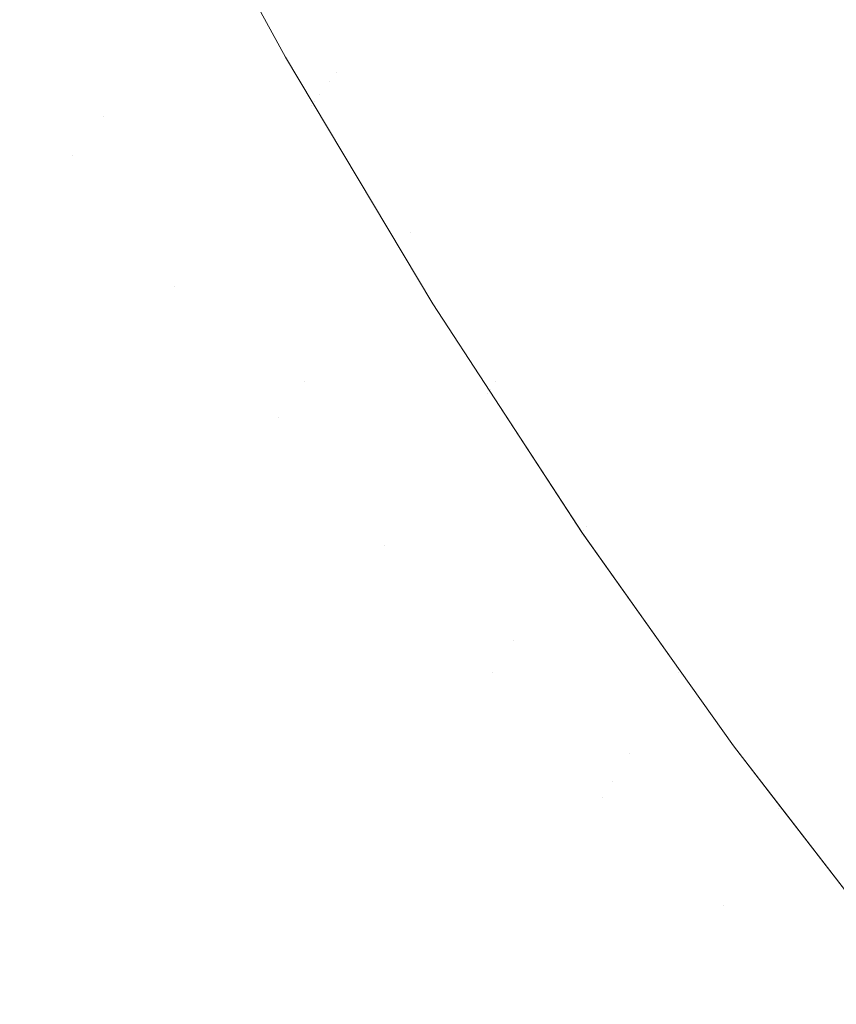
# Model space of a CAD drawing. Header units: centimetres. Extents: x -17.1 to 18.2, y 3.4 to 5.2.
# Tile 108 of 256: x -5.2065 to -5.1847, y 3.7443 to 3.7706. Entities that reach past the tile are written whole.
import ezdxf

# ---------------------------------------------------------------- set-up
doc = ezdxf.new("R2010")
doc.units = ezdxf.units.CM
doc.header["$LTSCALE"] = 2.54
doc.layers.add('Lucido design-1', color=7, linetype='Continuous')

# ---------------------------------------------------------------- blocks, each defined once
blk = doc.blocks.new('Gruppo-4-1')
at = {"color": 7, "linetype": 'Continuous', "lineweight": 9}
blk.add_3dface([(-17.020308, 5.100212, -1872.215514), (-17.020308, 3.500212, -1872.215514), (18.147234, 3.500212, -1872.215514), (18.147234, 5.100212, -1872.215514)], dxfattribs=at)
for points, invisible_edges in [([(-5.200884, 3.772288, -1872.915514), (-5.203033, 3.77623, -1872.915514), (-5.203033, 3.77623, -1872.715514), (-5.199421, 3.769605, -1872.715514)], 10), ([(-5.200866, 3.772333, -1872.711056), (-5.199421, 3.769605, -1872.715514), (-5.203033, 3.77623, -1872.715514)], 9), ([(-5.204142, 3.774913, -1872.935985), (-5.201995, 3.770915, -1872.935985), (-5.202429, 3.770369, -1872.939711), (-5.204586, 3.774383, -1872.939711)], 15), ([(-5.191504, 3.771289, -1872.67184), (-5.192024, 3.770564, -1872.674113), (-5.194231, 3.774266, -1872.674113), (-5.193699, 3.774971, -1872.67184)], 15), ([(-5.199276, 3.774331, -1872.690331), (-5.198952, 3.774739, -1872.687998), (-5.196777, 3.770896, -1872.687998), (-5.197094, 3.770475, -1872.690331)], 15), ([(-5.186902, 3.771065, -1872.662952), (-5.187524, 3.770149, -1872.665138), (-5.189766, 3.773715, -1872.665138), (-5.189127, 3.774606, -1872.662952)], 15), ([(-5.204586, 3.774383, -1872.939711), (-5.202429, 3.770369, -1872.939711), (-5.202953, 3.769711, -1872.943514), (-5.20512, 3.773746, -1872.943514)], 15), ([(-5.197094, 3.770475, -1872.690331), (-5.197382, 3.770095, -1872.692664), (-5.19957, 3.773962, -1872.692664), (-5.199276, 3.774331, -1872.690331)], 15), ([(-5.194733, 3.773603, -1872.676402), (-5.194231, 3.774266, -1872.674113), (-5.192024, 3.770564, -1872.674113), (-5.192514, 3.769881, -1872.676402)], 15), ([(-5.199833, 3.773631, -1872.694993), (-5.19957, 3.773962, -1872.692664), (-5.197382, 3.770095, -1872.692664), (-5.19764, 3.769754, -1872.694993)], 15), ([(-5.185572, 3.77302, -1872.658665), (-5.184866, 3.774059, -1872.656569), (-5.182607, 3.77065, -1872.656569), (-5.183294, 3.769583, -1872.658665)], 15), ([(-5.20512, 3.773746, -1872.943514), (-5.202953, 3.769711, -1872.943514), (-5.203572, 3.768933, -1872.947388), (-5.205752, 3.772992, -1872.947388)], 15), ([(-5.19764, 3.769754, -1872.694993), (-5.197868, 3.769451, -1872.697318), (-5.200067, 3.773338, -1872.697318), (-5.199833, 3.773631, -1872.694993)], 15), ([(-5.192514, 3.769881, -1872.676402), (-5.192973, 3.769239, -1872.678705), (-5.195203, 3.77298, -1872.678705), (-5.194733, 3.773603, -1872.676402)], 15), ([(-5.190375, 3.772865, -1872.66735), (-5.189766, 3.773715, -1872.665138), (-5.187524, 3.770149, -1872.665138), (-5.188118, 3.769275, -1872.66735)], 15), ([(-5.198068, 3.769187, -1872.699636), (-5.200446, 3.772861, -1872.701944), (-5.200067, 3.773338, -1872.697318)], 11), ([(-5.200067, 3.773338, -1872.697318), (-5.197868, 3.769451, -1872.697318), (-5.198068, 3.769187, -1872.699636)], 11), ([(-5.183294, 3.769583, -1872.658665), (-5.183955, 3.768558, -1872.660793), (-5.186251, 3.772022, -1872.660793), (-5.185572, 3.77302, -1872.658665)], 15), ([(-5.205752, 3.772992, -1872.947388), (-5.203572, 3.768933, -1872.947388), (-5.204292, 3.768028, -1872.951323), (-5.206487, 3.772114, -1872.951323)], 15), ([(-5.198498, 3.768617, -1872.706529), (-5.200711, 3.772528, -1872.706529), (-5.200446, 3.772861, -1872.701944), (-5.198239, 3.76896, -1872.701944)], 15), ([(-5.198068, 3.769187, -1872.699636), (-5.198239, 3.76896, -1872.701944), (-5.200446, 3.772861, -1872.701944)], 11), ([(-5.195643, 3.772398, -1872.681018), (-5.195203, 3.77298, -1872.678705), (-5.192973, 3.769239, -1872.678705), (-5.193402, 3.76864, -1872.681018)], 15), ([(-5.188118, 3.769275, -1872.66735), (-5.188684, 3.768443, -1872.669585), (-5.190954, 3.772056, -1872.669585), (-5.190375, 3.772865, -1872.66735)], 15), ([(-5.19865, 3.768416, -1872.711056), (-5.200866, 3.772333, -1872.711056), (-5.200711, 3.772528, -1872.706529), (-5.198498, 3.768617, -1872.706529)], 15), ([(-5.198803, 3.768213, -1872.921959), (-5.201023, 3.772137, -1872.921959), (-5.200942, 3.772237, -1872.918688), (-5.198724, 3.768317, -1872.918688)], 15), ([(-5.200942, 3.772237, -1872.918688), (-5.200884, 3.772288, -1872.915514), (-5.199421, 3.769605, -1872.915514)], 9), ([(-5.199421, 3.769605, -1872.915514), (-5.198724, 3.768317, -1872.918688), (-5.200942, 3.772237, -1872.918688)], 11), ([(-5.199421, 3.769605, -1872.715514), (-5.199421, 3.769605, -1872.915514), (-5.200884, 3.772288, -1872.915514)], 9), ([(-5.199421, 3.769605, -1872.715514), (-5.200866, 3.772333, -1872.711056), (-5.19865, 3.768416, -1872.711056)], 11), ([(-5.193402, 3.76864, -1872.681018), (-5.193802, 3.768083, -1872.683339), (-5.196051, 3.771856, -1872.683339), (-5.195643, 3.772398, -1872.681018)], 15), ([(-5.206487, 3.772114, -1872.951323), (-5.204292, 3.768028, -1872.951323), (-5.205121, 3.766986, -1872.955309), (-5.207334, 3.771105, -1872.955309)], 15), ([(-5.19894, 3.768032, -1872.925326), (-5.201162, 3.771961, -1872.925326), (-5.201023, 3.772137, -1872.921959), (-5.198803, 3.768213, -1872.921959)], 15), ([(-5.191504, 3.771289, -1872.67184), (-5.190954, 3.772056, -1872.669585), (-5.188684, 3.768443, -1872.669585), (-5.18922, 3.767654, -1872.67184)], 15), ([(-5.186902, 3.771065, -1872.662952), (-5.186251, 3.772022, -1872.660793), (-5.183955, 3.768558, -1872.660793), (-5.184589, 3.767575, -1872.662952)], 15), ([(-5.199409, 3.76741, -1872.932342), (-5.201643, 3.771357, -1872.932342), (-5.201367, 3.771704, -1872.928788), (-5.19914, 3.767767, -1872.928788)], 15), ([(-5.19914, 3.767767, -1872.928788), (-5.201367, 3.771704, -1872.928788), (-5.201162, 3.771961, -1872.925326), (-5.19894, 3.768032, -1872.925326)], 15), ([(-5.196429, 3.771356, -1872.685667), (-5.196051, 3.771856, -1872.683339), (-5.193802, 3.768083, -1872.683339), (-5.194171, 3.767568, -1872.685667)], 15), ([(-5.199754, 3.766954, -1872.935985), (-5.201995, 3.770915, -1872.935985), (-5.201643, 3.771357, -1872.932342), (-5.199409, 3.76741, -1872.932342)], 15), ([(-5.194171, 3.767568, -1872.685667), (-5.194511, 3.767094, -1872.687998), (-5.196777, 3.770896, -1872.687998), (-5.196429, 3.771356, -1872.685667)], 15), ([(-5.18922, 3.767654, -1872.67184), (-5.189727, 3.766909, -1872.674113), (-5.192024, 3.770564, -1872.674113), (-5.191504, 3.771289, -1872.67184)], 15), ([(-5.2078, 3.770549, -1872.957318), (-5.207334, 3.771105, -1872.955309), (-5.205121, 3.766986, -1872.955309), (-5.205578, 3.766412, -1872.957318)], 15), ([(-5.200179, 3.766391, -1872.939711), (-5.202429, 3.770369, -1872.939711), (-5.201995, 3.770915, -1872.935985), (-5.199754, 3.766954, -1872.935985)], 15), ([(-5.184589, 3.767575, -1872.662952), (-5.185195, 3.766634, -1872.665138), (-5.187524, 3.770149, -1872.665138), (-5.186902, 3.771065, -1872.662952)], 15), ([(-5.197094, 3.770475, -1872.690331), (-5.196777, 3.770896, -1872.687998), (-5.194511, 3.767094, -1872.687998), (-5.194821, 3.766662, -1872.690331)], 15), ([(-5.205578, 3.766412, -1872.957318), (-5.206064, 3.765801, -1872.959334), (-5.208296, 3.769956, -1872.959334), (-5.2078, 3.770549, -1872.957318)], 15), ([(-5.194821, 3.766662, -1872.690331), (-5.195101, 3.76627, -1872.692664), (-5.197382, 3.770095, -1872.692664), (-5.197094, 3.770475, -1872.690331)], 15), ([(-5.192514, 3.769881, -1872.676402), (-5.192024, 3.770564, -1872.674113), (-5.189727, 3.766909, -1872.674113), (-5.190204, 3.766206, -1872.676402)], 15), ([(-5.200691, 3.765713, -1872.943514), (-5.202953, 3.769711, -1872.943514), (-5.202429, 3.770369, -1872.939711), (-5.200179, 3.766391, -1872.939711)], 15), ([(-5.188118, 3.769275, -1872.66735), (-5.187524, 3.770149, -1872.665138), (-5.185195, 3.766634, -1872.665138), (-5.185774, 3.765736, -1872.66735)], 15), ([(-5.208824, 3.769327, -1872.961357), (-5.208296, 3.769956, -1872.959334), (-5.206064, 3.765801, -1872.959334), (-5.206581, 3.765152, -1872.961357)], 15), ([(-5.19764, 3.769754, -1872.694993), (-5.197382, 3.770095, -1872.692664), (-5.195101, 3.76627, -1872.692664), (-5.195353, 3.765919, -1872.694993)], 15), ([(-5.190204, 3.766206, -1872.676402), (-5.190653, 3.765547, -1872.678705), (-5.192973, 3.769239, -1872.678705), (-5.192514, 3.769881, -1872.676402)], 15), ([(-5.201296, 3.764912, -1872.947388), (-5.203572, 3.768933, -1872.947388), (-5.202953, 3.769711, -1872.943514), (-5.200691, 3.765713, -1872.943514)], 15), ([(-5.199421, 3.769605, -1872.915514), (-5.19868, 3.768362, -1872.915514), (-5.198724, 3.768317, -1872.918688)], 10), ([(-5.19868, 3.768362, -1872.915514), (-5.199421, 3.769605, -1872.915514), (-5.199421, 3.769605, -1872.715514), (-5.19868, 3.768362, -1872.715514)], 10), ([(-5.19865, 3.768416, -1872.711056), (-5.19868, 3.768362, -1872.715514), (-5.199421, 3.769605, -1872.715514)], 9), ([(-5.195353, 3.765919, -1872.694993), (-5.195576, 3.765607, -1872.697318), (-5.197868, 3.769451, -1872.697318), (-5.19764, 3.769754, -1872.694993)], 15), ([(-5.198068, 3.769187, -1872.699636), (-5.197868, 3.769451, -1872.697318), (-5.195576, 3.765607, -1872.697318), (-5.195771, 3.765335, -1872.699636)], 15), ([(-5.195771, 3.765335, -1872.699636), (-5.195938, 3.765102, -1872.701944), (-5.198239, 3.76896, -1872.701944), (-5.198068, 3.769187, -1872.699636)], 15), ([(-5.193402, 3.76864, -1872.681018), (-5.192973, 3.769239, -1872.678705), (-5.190653, 3.765547, -1872.678705), (-5.191071, 3.764931, -1872.681018)], 15), ([(-5.185774, 3.765736, -1872.66735), (-5.186324, 3.764882, -1872.669585), (-5.188684, 3.768443, -1872.669585), (-5.188118, 3.769275, -1872.66735)], 15), ([(-5.202001, 3.763978, -1872.951323), (-5.204292, 3.768028, -1872.951323), (-5.203572, 3.768933, -1872.947388), (-5.201296, 3.764912, -1872.947388)], 15), ([(-5.196078, 3.764907, -1872.704243), (-5.198498, 3.768617, -1872.706529), (-5.198239, 3.76896, -1872.701944)], 11), ([(-5.198239, 3.76896, -1872.701944), (-5.195938, 3.765102, -1872.701944), (-5.196078, 3.764907, -1872.704243)], 11), ([(-5.198498, 3.768617, -1872.706529), (-5.196191, 3.764749, -1872.706529), (-5.19634, 3.764542, -1872.711056), (-5.19865, 3.768416, -1872.711056)], 15), ([(-5.196078, 3.764907, -1872.704243), (-5.196191, 3.764749, -1872.706529), (-5.198498, 3.768617, -1872.706529)], 11), ([(-5.191071, 3.764931, -1872.681018), (-5.191461, 3.764358, -1872.683339), (-5.193802, 3.768083, -1872.683339), (-5.193402, 3.76864, -1872.681018)], 15), ([(-5.198724, 3.768317, -1872.918688), (-5.196413, 3.76444, -1872.918688), (-5.196489, 3.764333, -1872.921959), (-5.198803, 3.768213, -1872.921959)], 15), ([(-5.19868, 3.768362, -1872.915514), (-5.195479, 3.763004, -1872.915514), (-5.196413, 3.76444, -1872.918688), (-5.198724, 3.768317, -1872.918688)], 14), ([(-5.19865, 3.768416, -1872.711056), (-5.19634, 3.764542, -1872.711056), (-5.195479, 3.763004, -1872.715514), (-5.19868, 3.768362, -1872.715514)], 11), ([(-5.19868, 3.768362, -1872.715514), (-5.195479, 3.763004, -1872.715514), (-5.195479, 3.763004, -1872.915514), (-5.19868, 3.768362, -1872.915514)], 10), ([(-5.18922, 3.767654, -1872.67184), (-5.188684, 3.768443, -1872.669585), (-5.186324, 3.764882, -1872.669585), (-5.186846, 3.764072, -1872.67184)], 15), ([(-5.202393, 3.76346, -1872.953311), (-5.205121, 3.766986, -1872.955309), (-5.204292, 3.768028, -1872.951323)], 11), ([(-5.204292, 3.768028, -1872.951323), (-5.202001, 3.763978, -1872.951323), (-5.202393, 3.76346, -1872.953311)], 11), ([(-5.19894, 3.768032, -1872.925326), (-5.196623, 3.764147, -1872.925326), (-5.196819, 3.763874, -1872.928788), (-5.19914, 3.767767, -1872.928788)], 15), ([(-5.198803, 3.768213, -1872.921959), (-5.196489, 3.764333, -1872.921959), (-5.196623, 3.764147, -1872.925326), (-5.19894, 3.768032, -1872.925326)], 15), ([(-5.194171, 3.767568, -1872.685667), (-5.193802, 3.768083, -1872.683339), (-5.191461, 3.764358, -1872.683339), (-5.191821, 3.763828, -1872.685667)], 15), ([(-5.19914, 3.767767, -1872.928788), (-5.196819, 3.763874, -1872.928788), (-5.197082, 3.763506, -1872.932342), (-5.199409, 3.76741, -1872.932342)], 15), ([(-5.191821, 3.763828, -1872.685667), (-5.192152, 3.763341, -1872.687998), (-5.194511, 3.767094, -1872.687998), (-5.194171, 3.767568, -1872.685667)], 15), ([(-5.186846, 3.764072, -1872.67184), (-5.18734, 3.763306, -1872.674113), (-5.189727, 3.766909, -1872.674113), (-5.18922, 3.767654, -1872.67184)], 15), ([(-5.182189, 3.764143, -1872.662952), (-5.182778, 3.763177, -1872.665138), (-5.185195, 3.766634, -1872.665138), (-5.184589, 3.767575, -1872.662952)], 15), ([(-5.199409, 3.76741, -1872.932342), (-5.197082, 3.763506, -1872.932342), (-5.197418, 3.763037, -1872.935985), (-5.199754, 3.766954, -1872.935985)], 15), ([(-5.205578, 3.766412, -1872.957318), (-5.205121, 3.766986, -1872.955309), (-5.202812, 3.762905, -1872.955309), (-5.203259, 3.762313, -1872.957318)], 15), ([(-5.202393, 3.76346, -1872.953311), (-5.202812, 3.762905, -1872.955309), (-5.205121, 3.766986, -1872.955309)], 11), ([(-5.194821, 3.766662, -1872.690331), (-5.194511, 3.767094, -1872.687998), (-5.192152, 3.763341, -1872.687998), (-5.192454, 3.762896, -1872.690331)], 15), ([(-5.199754, 3.766954, -1872.935985), (-5.197418, 3.763037, -1872.935985), (-5.197834, 3.762458, -1872.939711), (-5.200179, 3.766391, -1872.939711)], 15), ([(-5.190204, 3.766206, -1872.676402), (-5.189727, 3.766909, -1872.674113), (-5.18734, 3.763306, -1872.674113), (-5.187805, 3.762585, -1872.676402)], 15), ([(-5.192454, 3.762896, -1872.690331), (-5.192728, 3.762493, -1872.692664), (-5.195101, 3.76627, -1872.692664), (-5.194821, 3.766662, -1872.690331)], 15), ([(-5.185774, 3.765736, -1872.66735), (-5.185195, 3.766634, -1872.665138), (-5.182778, 3.763177, -1872.665138), (-5.183341, 3.762257, -1872.66735)], 15), ([(-5.203259, 3.762313, -1872.957318), (-5.203735, 3.761683, -1872.959334), (-5.206064, 3.765801, -1872.959334), (-5.205578, 3.766412, -1872.957318)], 15), ([(-5.200179, 3.766391, -1872.939711), (-5.197834, 3.762458, -1872.939711), (-5.198334, 3.76176, -1872.943514), (-5.200691, 3.765713, -1872.943514)], 15), ([(-5.195353, 3.765919, -1872.694993), (-5.195101, 3.76627, -1872.692664), (-5.192728, 3.762493, -1872.692664), (-5.192974, 3.762132, -1872.694993)], 15), ([(-5.187805, 3.762585, -1872.676402), (-5.188241, 3.761908, -1872.678705), (-5.190653, 3.765547, -1872.678705), (-5.190204, 3.766206, -1872.676402)], 15), ([(-5.192974, 3.762132, -1872.694993), (-5.193191, 3.761812, -1872.697318), (-5.195576, 3.765607, -1872.697318), (-5.195353, 3.765919, -1872.694993)], 15), ([(-5.206581, 3.765152, -1872.961357), (-5.206064, 3.765801, -1872.959334), (-5.203735, 3.761683, -1872.959334), (-5.20424, 3.761014, -1872.961357)], 15), ([(-5.200691, 3.765713, -1872.943514), (-5.198334, 3.76176, -1872.943514), (-5.198925, 3.760934, -1872.947388), (-5.201296, 3.764912, -1872.947388)], 15), ([(-5.183341, 3.762257, -1872.66735), (-5.183876, 3.761381, -1872.669585), (-5.186324, 3.764882, -1872.669585), (-5.185774, 3.765736, -1872.66735)], 15), ([(-5.195771, 3.765335, -1872.699636), (-5.195576, 3.765607, -1872.697318), (-5.193191, 3.761812, -1872.697318), (-5.193381, 3.761533, -1872.699636)], 15), ([(-5.191071, 3.764931, -1872.681018), (-5.190653, 3.765547, -1872.678705), (-5.188241, 3.761908, -1872.678705), (-5.188649, 3.761275, -1872.681018)], 15), ([(-5.20424, 3.761014, -1872.961357), (-5.204775, 3.760306, -1872.963384), (-5.207128, 3.764464, -1872.963384), (-5.206581, 3.765152, -1872.961357)], 15), ([(-5.193381, 3.761533, -1872.699636), (-5.193544, 3.761293, -1872.701944), (-5.195938, 3.765102, -1872.701944), (-5.195771, 3.765335, -1872.699636)], 15), ([(-5.201296, 3.764912, -1872.947388), (-5.198925, 3.760934, -1872.947388), (-5.199614, 3.759974, -1872.951323), (-5.202001, 3.763978, -1872.951323)], 15), ([(-5.193681, 3.761092, -1872.704243), (-5.193791, 3.76093, -1872.706529), (-5.196191, 3.764749, -1872.706529), (-5.196078, 3.764907, -1872.704243)], 15), ([(-5.196078, 3.764907, -1872.704243), (-5.195938, 3.765102, -1872.701944), (-5.193544, 3.761293, -1872.701944), (-5.193681, 3.761092, -1872.704243)], 15), ([(-5.188649, 3.761275, -1872.681018), (-5.189028, 3.760687, -1872.683339), (-5.191461, 3.764358, -1872.683339), (-5.191071, 3.764931, -1872.681018)], 15), ([(-5.186846, 3.764072, -1872.67184), (-5.186324, 3.764882, -1872.669585), (-5.183876, 3.761381, -1872.669585), (-5.184383, 3.76055, -1872.67184)], 15), ([(-5.193936, 3.760717, -1872.711056), (-5.19634, 3.764542, -1872.711056), (-5.196191, 3.764749, -1872.706529), (-5.193791, 3.76093, -1872.706529)], 15), ([(-5.207707, 3.763736, -1872.965413), (-5.207128, 3.764464, -1872.963384), (-5.204775, 3.760306, -1872.963384), (-5.205342, 3.759556, -1872.965413)], 15), ([(-5.194212, 3.76031, -1872.925326), (-5.196623, 3.764147, -1872.925326), (-5.196489, 3.764333, -1872.921959), (-5.194082, 3.760502, -1872.921959)], 15), ([(-5.194082, 3.760502, -1872.921959), (-5.196489, 3.764333, -1872.921959), (-5.196413, 3.76444, -1872.918688), (-5.194007, 3.760612, -1872.918688)], 15), ([(-5.194007, 3.760612, -1872.918688), (-5.196413, 3.76444, -1872.918688), (-5.195479, 3.763004, -1872.915514)], 11), ([(-5.195479, 3.763004, -1872.715514), (-5.19634, 3.764542, -1872.711056), (-5.193936, 3.760717, -1872.711056)], 11), ([(-5.191821, 3.763828, -1872.685667), (-5.191461, 3.764358, -1872.683339), (-5.189028, 3.760687, -1872.683339), (-5.189379, 3.760143, -1872.685667)], 15), ([(-5.194403, 3.76003, -1872.928788), (-5.196819, 3.763874, -1872.928788), (-5.196623, 3.764147, -1872.925326), (-5.194212, 3.76031, -1872.925326)], 15), ([(-5.184383, 3.76055, -1872.67184), (-5.184863, 3.759764, -1872.674113), (-5.18734, 3.763306, -1872.674113), (-5.186846, 3.764072, -1872.67184)], 15), ([(-5.202393, 3.76346, -1872.953311), (-5.202001, 3.763978, -1872.951323), (-5.199614, 3.759974, -1872.951323), (-5.199996, 3.75944, -1872.953311)], 15), ([(-5.19466, 3.759652, -1872.932342), (-5.197082, 3.763506, -1872.932342), (-5.196819, 3.763874, -1872.928788), (-5.194403, 3.76003, -1872.928788)], 15), ([(-5.189379, 3.760143, -1872.685667), (-5.189701, 3.759642, -1872.687998), (-5.192152, 3.763341, -1872.687998), (-5.191821, 3.763828, -1872.685667)], 15), ([(-5.205342, 3.759556, -1872.965413), (-5.20594, 3.758764, -1872.967443), (-5.208318, 3.762968, -1872.967443), (-5.207707, 3.763736, -1872.965413)], 15), ([(-5.199996, 3.75944, -1872.953311), (-5.200406, 3.758869, -1872.955309), (-5.202812, 3.762905, -1872.955309), (-5.202393, 3.76346, -1872.953311)], 15), ([(-5.194988, 3.759169, -1872.935985), (-5.197418, 3.763037, -1872.935985), (-5.197082, 3.763506, -1872.932342), (-5.19466, 3.759652, -1872.932342)], 15), ([(-5.192454, 3.762896, -1872.690331), (-5.192152, 3.763341, -1872.687998), (-5.189701, 3.759642, -1872.687998), (-5.189995, 3.759186, -1872.690331)], 15), ([(-5.187805, 3.762585, -1872.676402), (-5.18734, 3.763306, -1872.674113), (-5.184863, 3.759764, -1872.674113), (-5.185315, 3.759024, -1872.676402)], 15), ([(-5.195393, 3.758574, -1872.939711), (-5.197834, 3.762458, -1872.939711), (-5.197418, 3.763037, -1872.935985), (-5.194988, 3.759169, -1872.935985)], 15), ([(-5.208962, 3.762159, -1872.96947), (-5.208318, 3.762968, -1872.967443), (-5.20594, 3.758764, -1872.967443), (-5.20657, 3.75793, -1872.96947)], 15), ([(-5.203259, 3.762313, -1872.957318), (-5.202812, 3.762905, -1872.955309), (-5.200406, 3.758869, -1872.955309), (-5.200842, 3.75826, -1872.957318)], 15), ([(-5.195479, 3.763004, -1872.915514), (-5.193955, 3.760666, -1872.915514), (-5.194007, 3.760612, -1872.918688)], 10), ([(-5.193955, 3.760666, -1872.915514), (-5.195479, 3.763004, -1872.915514), (-5.195479, 3.763004, -1872.715514), (-5.193955, 3.760666, -1872.715514)], 10), ([(-5.193936, 3.760717, -1872.711056), (-5.193955, 3.760666, -1872.715514), (-5.195479, 3.763004, -1872.715514)], 9), ([(-5.189995, 3.759186, -1872.690331), (-5.190262, 3.758772, -1872.692664), (-5.192728, 3.762493, -1872.692664), (-5.192454, 3.762896, -1872.690331)], 15), ([(-5.192974, 3.762132, -1872.694993), (-5.192728, 3.762493, -1872.692664), (-5.190262, 3.758772, -1872.692664), (-5.190501, 3.758401, -1872.694993)], 15), ([(-5.185315, 3.759024, -1872.676402), (-5.185739, 3.758329, -1872.678705), (-5.188241, 3.761908, -1872.678705), (-5.187805, 3.762585, -1872.676402)], 15), ([(-5.200842, 3.75826, -1872.957318), (-5.201307, 3.757611, -1872.959334), (-5.203735, 3.761683, -1872.959334), (-5.203259, 3.762313, -1872.957318)], 15), ([(-5.195881, 3.757856, -1872.943514), (-5.198334, 3.76176, -1872.943514), (-5.197834, 3.762458, -1872.939711), (-5.195393, 3.758574, -1872.939711)], 15), ([(-5.190501, 3.758401, -1872.694993), (-5.190713, 3.758072, -1872.697318), (-5.193191, 3.761812, -1872.697318), (-5.192974, 3.762132, -1872.694993)], 15), ([(-5.196457, 3.757008, -1872.947388), (-5.198925, 3.760934, -1872.947388), (-5.198334, 3.76176, -1872.943514), (-5.195881, 3.757856, -1872.943514)], 15), ([(-5.193381, 3.761533, -1872.699636), (-5.193191, 3.761812, -1872.697318), (-5.190713, 3.758072, -1872.697318), (-5.190898, 3.757785, -1872.699636)], 15), ([(-5.188649, 3.761275, -1872.681018), (-5.188241, 3.761908, -1872.678705), (-5.185739, 3.758329, -1872.678705), (-5.186135, 3.75768, -1872.681018)], 15), ([(-5.20424, 3.761014, -1872.961357), (-5.203735, 3.761683, -1872.959334), (-5.201307, 3.757611, -1872.959334), (-5.2018, 3.756923, -1872.961357)], 15), ([(-5.190898, 3.757785, -1872.699636), (-5.191057, 3.757539, -1872.701944), (-5.193544, 3.761293, -1872.701944), (-5.193381, 3.761533, -1872.699636)], 15), ([(-5.193681, 3.761092, -1872.704243), (-5.193544, 3.761293, -1872.701944), (-5.191057, 3.757539, -1872.701944), (-5.19119, 3.757333, -1872.704243)], 15), ([(-5.186135, 3.75768, -1872.681018), (-5.186504, 3.757076, -1872.683339), (-5.189028, 3.760687, -1872.683339), (-5.188649, 3.761275, -1872.681018)], 15), ([(-5.2018, 3.756923, -1872.961357), (-5.202323, 3.756193, -1872.963384), (-5.204775, 3.760306, -1872.963384), (-5.20424, 3.761014, -1872.961357)], 15), ([(-5.196781, 3.756532, -1872.949348), (-5.199614, 3.759974, -1872.951323), (-5.198925, 3.760934, -1872.947388)], 11), ([(-5.198925, 3.760934, -1872.947388), (-5.196457, 3.757008, -1872.947388), (-5.196781, 3.756532, -1872.949348)], 11), ([(-5.19138, 3.757038, -1872.7088), (-5.193936, 3.760717, -1872.711056), (-5.193791, 3.76093, -1872.706529)], 11), ([(-5.19119, 3.757333, -1872.704243), (-5.191297, 3.757166, -1872.706529), (-5.193791, 3.76093, -1872.706529), (-5.193681, 3.761092, -1872.704243)], 15), ([(-5.193791, 3.76093, -1872.706529), (-5.191297, 3.757166, -1872.706529), (-5.19138, 3.757038, -1872.7088)], 11), ([(-5.194007, 3.760612, -1872.918688), (-5.193955, 3.760666, -1872.915514), (-5.191484, 3.756876, -1872.915514)], 9), ([(-5.193955, 3.760666, -1872.715514), (-5.193936, 3.760717, -1872.711056), (-5.191438, 3.756947, -1872.711056)], 11), ([(-5.193955, 3.760666, -1872.715514), (-5.191479, 3.756869, -1872.715514), (-5.191479, 3.756869, -1872.915514), (-5.193955, 3.760666, -1872.915514)], 10), ([(-5.191438, 3.756947, -1872.711056), (-5.191484, 3.756876, -1872.715514), (-5.193955, 3.760666, -1872.715514)], 9), ([(-5.19138, 3.757038, -1872.7088), (-5.191438, 3.756947, -1872.711056), (-5.193936, 3.760717, -1872.711056)], 11), ([(-5.189379, 3.760143, -1872.685667), (-5.189028, 3.760687, -1872.683339), (-5.186504, 3.757076, -1872.683339), (-5.186844, 3.756518, -1872.685667)], 15), ([(-5.194082, 3.760502, -1872.921959), (-5.19158, 3.756727, -1872.921959), (-5.191707, 3.75653, -1872.925326), (-5.194212, 3.76031, -1872.925326)], 15), ([(-5.194007, 3.760612, -1872.918688), (-5.191507, 3.75684, -1872.918688), (-5.19158, 3.756727, -1872.921959), (-5.194082, 3.760502, -1872.921959)], 15), ([(-5.191484, 3.756876, -1872.915514), (-5.191507, 3.75684, -1872.918688), (-5.194007, 3.760612, -1872.918688)], 11), ([(-5.181831, 3.757092, -1872.67184), (-5.182296, 3.756287, -1872.674113), (-5.184863, 3.759764, -1872.674113), (-5.184383, 3.76055, -1872.67184)], 15), ([(-5.205342, 3.759556, -1872.965413), (-5.204775, 3.760306, -1872.963384), (-5.202323, 3.756193, -1872.963384), (-5.202877, 3.755421, -1872.965413)], 15), ([(-5.194212, 3.76031, -1872.925326), (-5.191707, 3.75653, -1872.925326), (-5.191893, 3.756242, -1872.928788), (-5.194403, 3.76003, -1872.928788)], 15), ([(-5.186844, 3.756518, -1872.685667), (-5.187158, 3.756005, -1872.687998), (-5.189701, 3.759642, -1872.687998), (-5.189379, 3.760143, -1872.685667)], 15), ([(-5.199996, 3.75944, -1872.953311), (-5.199614, 3.759974, -1872.951323), (-5.197129, 3.75602, -1872.951323), (-5.197502, 3.755471, -1872.953311)], 15), ([(-5.196781, 3.756532, -1872.949348), (-5.197129, 3.75602, -1872.951323), (-5.199614, 3.759974, -1872.951323)], 11), ([(-5.194403, 3.76003, -1872.928788), (-5.191893, 3.756242, -1872.928788), (-5.192143, 3.755854, -1872.932342), (-5.19466, 3.759652, -1872.932342)], 15), ([(-5.19466, 3.759652, -1872.932342), (-5.192143, 3.755854, -1872.932342), (-5.192462, 3.755358, -1872.935985), (-5.194988, 3.759169, -1872.935985)], 15), ([(-5.189995, 3.759186, -1872.690331), (-5.189701, 3.759642, -1872.687998), (-5.187158, 3.756005, -1872.687998), (-5.187444, 3.755536, -1872.690331)], 15), ([(-5.185315, 3.759024, -1872.676402), (-5.184863, 3.759764, -1872.674113), (-5.182296, 3.756287, -1872.674113), (-5.182734, 3.755529, -1872.676402)], 15), ([(-5.202877, 3.755421, -1872.965413), (-5.203461, 3.754606, -1872.967443), (-5.20594, 3.758764, -1872.967443), (-5.205342, 3.759556, -1872.965413)], 15), ([(-5.197502, 3.755471, -1872.953311), (-5.197901, 3.754884, -1872.955309), (-5.200406, 3.758869, -1872.955309), (-5.199996, 3.75944, -1872.953311)], 15), ([(-5.194988, 3.759169, -1872.935985), (-5.192462, 3.755358, -1872.935985), (-5.192856, 3.754746, -1872.939711), (-5.195393, 3.758574, -1872.939711)], 15), ([(-5.187444, 3.755536, -1872.690331), (-5.187703, 3.755112, -1872.692664), (-5.190262, 3.758772, -1872.692664), (-5.189995, 3.759186, -1872.690331)], 15), ([(-5.200842, 3.75826, -1872.957318), (-5.200406, 3.758869, -1872.955309), (-5.197901, 3.754884, -1872.955309), (-5.198327, 3.754257, -1872.957318)], 15), ([(-5.182734, 3.755529, -1872.676402), (-5.183146, 3.754817, -1872.678705), (-5.185739, 3.758329, -1872.678705), (-5.185315, 3.759024, -1872.676402)], 15), ([(-5.20657, 3.75793, -1872.96947), (-5.20594, 3.758764, -1872.967443), (-5.203461, 3.754606, -1872.967443), (-5.204076, 3.753747, -1872.96947)], 15), ([(-5.195393, 3.758574, -1872.939711), (-5.192856, 3.754746, -1872.939711), (-5.193332, 3.754009, -1872.943514), (-5.195881, 3.757856, -1872.943514)], 15), ([(-5.190501, 3.758401, -1872.694993), (-5.190262, 3.758772, -1872.692664), (-5.187703, 3.755112, -1872.692664), (-5.187935, 3.754732, -1872.694993)], 15), ([(-5.187935, 3.754732, -1872.694993), (-5.188141, 3.754394, -1872.697318), (-5.190713, 3.758072, -1872.697318), (-5.190501, 3.758401, -1872.694993)], 15), ([(-5.186135, 3.75768, -1872.681018), (-5.185739, 3.758329, -1872.678705), (-5.183146, 3.754817, -1872.678705), (-5.18353, 3.754152, -1872.681018)], 15), ([(-5.198327, 3.754257, -1872.957318), (-5.19878, 3.753591, -1872.959334), (-5.201307, 3.757611, -1872.959334), (-5.200842, 3.75826, -1872.957318)], 15), ([(-5.190898, 3.757785, -1872.699636), (-5.190713, 3.758072, -1872.697318), (-5.188141, 3.754394, -1872.697318), (-5.188321, 3.7541, -1872.699636)], 15), ([(-5.204076, 3.753747, -1872.96947), (-5.204723, 3.752844, -1872.971493), (-5.207232, 3.757052, -1872.971493), (-5.20657, 3.75793, -1872.96947)], 15), ([(-5.195881, 3.757856, -1872.943514), (-5.193332, 3.754009, -1872.943514), (-5.193893, 3.753138, -1872.947388), (-5.196457, 3.757008, -1872.947388)], 15), ([(-5.188321, 3.7541, -1872.699636), (-5.188475, 3.753847, -1872.701944), (-5.191057, 3.757539, -1872.701944), (-5.190898, 3.757785, -1872.699636)], 15), ([(-5.2018, 3.756923, -1872.961357), (-5.201307, 3.757611, -1872.959334), (-5.19878, 3.753591, -1872.959334), (-5.199262, 3.752883, -1872.961357)], 15), ([(-5.19119, 3.757333, -1872.704243), (-5.191057, 3.757539, -1872.701944), (-5.188475, 3.753847, -1872.701944), (-5.188605, 3.753635, -1872.704243)], 15), ([(-5.18353, 3.754152, -1872.681018), (-5.183888, 3.753533, -1872.683339), (-5.186504, 3.757076, -1872.683339), (-5.186135, 3.75768, -1872.681018)], 15), ([(-5.188605, 3.753635, -1872.704243), (-5.188709, 3.753464, -1872.706529), (-5.191297, 3.757166, -1872.706529), (-5.19119, 3.757333, -1872.704243)], 15), ([(-5.207232, 3.757052, -1872.971493), (-5.204723, 3.752844, -1872.971493), (-5.205403, 3.751895, -1872.973508), (-5.207929, 3.756131, -1872.973508)], 15), ([(-5.196781, 3.756532, -1872.949348), (-5.196457, 3.757008, -1872.947388), (-5.193893, 3.753138, -1872.947388), (-5.194208, 3.752649, -1872.949348)], 15), ([(-5.188789, 3.753333, -1872.7088), (-5.188846, 3.75324, -1872.711056), (-5.191438, 3.756947, -1872.711056), (-5.19138, 3.757038, -1872.7088)], 15), ([(-5.19138, 3.757038, -1872.7088), (-5.191297, 3.757166, -1872.706529), (-5.188709, 3.753464, -1872.706529), (-5.188789, 3.753333, -1872.7088)], 15), ([(-5.186844, 3.756518, -1872.685667), (-5.186504, 3.757076, -1872.683339), (-5.183888, 3.753533, -1872.683339), (-5.184218, 3.752961, -1872.685667)], 15), ([(-5.199262, 3.752883, -1872.961357), (-5.199772, 3.752132, -1872.963384), (-5.202323, 3.756193, -1872.963384), (-5.2018, 3.756923, -1872.961357)], 15), ([(-5.189107, 3.752812, -1872.925326), (-5.191707, 3.75653, -1872.925326), (-5.19158, 3.756727, -1872.921959), (-5.188984, 3.753014, -1872.921959)], 15), ([(-5.188984, 3.753014, -1872.921959), (-5.19158, 3.756727, -1872.921959), (-5.191507, 3.75684, -1872.918688), (-5.188913, 3.75313, -1872.918688)], 15), ([(-5.191507, 3.75684, -1872.918688), (-5.191484, 3.756876, -1872.915514), (-5.188865, 3.753185, -1872.915514)], 9), ([(-5.188865, 3.753185, -1872.915514), (-5.188913, 3.75313, -1872.918688), (-5.191507, 3.75684, -1872.918688)], 11), ([(-5.18888, 3.753185, -1872.713294), (-5.191484, 3.756876, -1872.715514), (-5.191438, 3.756947, -1872.711056)], 11), ([(-5.18888, 3.753185, -1872.713294), (-5.188865, 3.753185, -1872.715514), (-5.191484, 3.756876, -1872.715514)], 9), ([(-5.188865, 3.753185, -1872.915514), (-5.191479, 3.756869, -1872.915514), (-5.191479, 3.756869, -1872.715514), (-5.188865, 3.753185, -1872.715514)], 10), ([(-5.191438, 3.756947, -1872.711056), (-5.188846, 3.75324, -1872.711056), (-5.18888, 3.753185, -1872.713294)], 11), ([(-5.194208, 3.752649, -1872.949348), (-5.194547, 3.752123, -1872.951323), (-5.197129, 3.75602, -1872.951323), (-5.196781, 3.756532, -1872.949348)], 15), ([(-5.189288, 3.752516, -1872.928788), (-5.191893, 3.756242, -1872.928788), (-5.191707, 3.75653, -1872.925326), (-5.189107, 3.752812, -1872.925326)], 15), ([(-5.184218, 3.752961, -1872.685667), (-5.184522, 3.752435, -1872.687998), (-5.187158, 3.756005, -1872.687998), (-5.186844, 3.756518, -1872.685667)], 15), ([(-5.202877, 3.755421, -1872.965413), (-5.202323, 3.756193, -1872.963384), (-5.199772, 3.752132, -1872.963384), (-5.200311, 3.751339, -1872.965413)], 15), ([(-5.189531, 3.752118, -1872.932342), (-5.192143, 3.755854, -1872.932342), (-5.191893, 3.756242, -1872.928788), (-5.189288, 3.752516, -1872.928788)], 15), ([(-5.207929, 3.756131, -1872.973508), (-5.205403, 3.751895, -1872.973508), (-5.206116, 3.750901, -1872.975514), (-5.208658, 3.755164, -1872.975514)], 15), ([(-5.197502, 3.755471, -1872.953311), (-5.197129, 3.75602, -1872.951323), (-5.194547, 3.752123, -1872.951323), (-5.19491, 3.75156, -1872.953311)], 15), ([(-5.187444, 3.755536, -1872.690331), (-5.187158, 3.756005, -1872.687998), (-5.184522, 3.752435, -1872.687998), (-5.1848, 3.751955, -1872.690331)], 15), ([(-5.189841, 3.75161, -1872.935985), (-5.192462, 3.755358, -1872.935985), (-5.192143, 3.755854, -1872.932342), (-5.189531, 3.752118, -1872.932342)], 15), ([(-5.200311, 3.751339, -1872.965413), (-5.200881, 3.750501, -1872.967443), (-5.203461, 3.754606, -1872.967443), (-5.202877, 3.755421, -1872.965413)], 15), ([(-5.19491, 3.75156, -1872.953311), (-5.195299, 3.750957, -1872.955309), (-5.197901, 3.754884, -1872.955309), (-5.197502, 3.755471, -1872.953311)], 15), ([(-5.1848, 3.751955, -1872.690331), (-5.185051, 3.75152, -1872.692664), (-5.187703, 3.755112, -1872.692664), (-5.187444, 3.755536, -1872.690331)], 15), ([(-5.208658, 3.755164, -1872.975514), (-5.206116, 3.750901, -1872.975514), (-5.206863, 3.749859, -1872.977507), (-5.209423, 3.754153, -1872.977507)], 15), ([(-5.190225, 3.750982, -1872.939711), (-5.192856, 3.754746, -1872.939711), (-5.192462, 3.755358, -1872.935985), (-5.189841, 3.75161, -1872.935985)], 15), ([(-5.187935, 3.754732, -1872.694993), (-5.187703, 3.755112, -1872.692664), (-5.185051, 3.75152, -1872.692664), (-5.185276, 3.751131, -1872.694993)], 15), ([(-5.198327, 3.754257, -1872.957318), (-5.197901, 3.754884, -1872.955309), (-5.195299, 3.750957, -1872.955309), (-5.195713, 3.750313, -1872.957318)], 15), ([(-5.204076, 3.753747, -1872.96947), (-5.203461, 3.754606, -1872.967443), (-5.200881, 3.750501, -1872.967443), (-5.201481, 3.749618, -1872.96947)], 15), ([(-5.190686, 3.750226, -1872.943514), (-5.193332, 3.754009, -1872.943514), (-5.192856, 3.754746, -1872.939711), (-5.190225, 3.750982, -1872.939711)], 15), ([(-5.185276, 3.751131, -1872.694993), (-5.185476, 3.750785, -1872.697318), (-5.188141, 3.754394, -1872.697318), (-5.187935, 3.754732, -1872.694993)], 15), ([(-5.188321, 3.7541, -1872.699636), (-5.188141, 3.754394, -1872.697318), (-5.185476, 3.750785, -1872.697318), (-5.185651, 3.750483, -1872.699636)], 15), ([(-5.195713, 3.750313, -1872.957318), (-5.196155, 3.749629, -1872.959334), (-5.19878, 3.753591, -1872.959334), (-5.198327, 3.754257, -1872.957318)], 15), ([(-5.185651, 3.750483, -1872.699636), (-5.1858, 3.750224, -1872.701944), (-5.188475, 3.753847, -1872.701944), (-5.188321, 3.7541, -1872.699636)], 15), ([(-5.190948, 3.749797, -1872.945443), (-5.193893, 3.753138, -1872.947388), (-5.193332, 3.754009, -1872.943514)], 11), ([(-5.193332, 3.754009, -1872.943514), (-5.190686, 3.750226, -1872.943514), (-5.190948, 3.749797, -1872.945443)], 11), ([(-5.188605, 3.753635, -1872.704243), (-5.188475, 3.753847, -1872.701944), (-5.1858, 3.750224, -1872.701944), (-5.185926, 3.750007, -1872.704243)], 15), ([(-5.201481, 3.749618, -1872.96947), (-5.202112, 3.748689, -1872.971493), (-5.204723, 3.752844, -1872.971493), (-5.204076, 3.753747, -1872.96947)], 15), ([(-5.199262, 3.752883, -1872.961357), (-5.19878, 3.753591, -1872.959334), (-5.196155, 3.749629, -1872.959334), (-5.196623, 3.748901, -1872.961357)], 15), ([(-5.185926, 3.750007, -1872.704243), (-5.186027, 3.749832, -1872.706529), (-5.188709, 3.753464, -1872.706529), (-5.188605, 3.753635, -1872.704243)], 15), ([(-5.186105, 3.749697, -1872.7088), (-5.18616, 3.749602, -1872.711056), (-5.188846, 3.75324, -1872.711056), (-5.188789, 3.753333, -1872.7088)], 15), ([(-5.188789, 3.753333, -1872.7088), (-5.188709, 3.753464, -1872.706529), (-5.186027, 3.749832, -1872.706529), (-5.186105, 3.749697, -1872.7088)], 15), ([(-5.194208, 3.752649, -1872.949348), (-5.193893, 3.753138, -1872.947388), (-5.191232, 3.749332, -1872.947388), (-5.191538, 3.748831, -1872.949348)], 15), ([(-5.190948, 3.749797, -1872.945443), (-5.191232, 3.749332, -1872.947388), (-5.193893, 3.753138, -1872.947388)], 11), ([(-5.188984, 3.753014, -1872.921959), (-5.186294, 3.74937, -1872.921959), (-5.186413, 3.749163, -1872.925326), (-5.189107, 3.752812, -1872.925326)], 15), ([(-5.188913, 3.75313, -1872.918688), (-5.186225, 3.749489, -1872.918688), (-5.186294, 3.74937, -1872.921959), (-5.188984, 3.753014, -1872.921959)], 15), ([(-5.188913, 3.75313, -1872.918688), (-5.188865, 3.753185, -1872.915514), (-5.18744, 3.751178, -1872.915514)], 9), ([(-5.18744, 3.751178, -1872.915514), (-5.186225, 3.749489, -1872.918688), (-5.188913, 3.75313, -1872.918688)], 11), ([(-5.18888, 3.753185, -1872.713294), (-5.188846, 3.75324, -1872.711056), (-5.18616, 3.749602, -1872.711056), (-5.186193, 3.749546, -1872.713294)], 15), ([(-5.18888, 3.753185, -1872.713294), (-5.186193, 3.749546, -1872.713294), (-5.18744, 3.751178, -1872.715514)], 11), ([(-5.18744, 3.751178, -1872.715514), (-5.188865, 3.753185, -1872.715514), (-5.18888, 3.753185, -1872.713294)], 10), ([(-5.188865, 3.753185, -1872.715514), (-5.18744, 3.751178, -1872.715514), (-5.18744, 3.751178, -1872.915514), (-5.188865, 3.753185, -1872.915514)], 10), ([(-5.205403, 3.751895, -1872.973508), (-5.204723, 3.752844, -1872.971493), (-5.202112, 3.748689, -1872.971493), (-5.202775, 3.747714, -1872.973508)], 15), ([(-5.196623, 3.748901, -1872.961357), (-5.19712, 3.748131, -1872.963384), (-5.199772, 3.752132, -1872.963384), (-5.199262, 3.752883, -1872.961357)], 15), ([(-5.189107, 3.752812, -1872.925326), (-5.186413, 3.749163, -1872.925326), (-5.186589, 3.74886, -1872.928788), (-5.189288, 3.752516, -1872.928788)], 15), ([(-5.191538, 3.748831, -1872.949348), (-5.191867, 3.748291, -1872.951323), (-5.194547, 3.752123, -1872.951323), (-5.194208, 3.752649, -1872.949348)], 15), ([(-5.189288, 3.752516, -1872.928788), (-5.186589, 3.74886, -1872.928788), (-5.186824, 3.748453, -1872.932342), (-5.189531, 3.752118, -1872.932342)], 15), ([(-5.1848, 3.751955, -1872.690331), (-5.184522, 3.752435, -1872.687998), (-5.181795, 3.74894, -1872.687998), (-5.182064, 3.748449, -1872.690331)], 15), ([(-5.200311, 3.751339, -1872.965413), (-5.199772, 3.752132, -1872.963384), (-5.19712, 3.748131, -1872.963384), (-5.197645, 3.747316, -1872.965413)], 15), ([(-5.19491, 3.75156, -1872.953311), (-5.194547, 3.752123, -1872.951323), (-5.191867, 3.748291, -1872.951323), (-5.192221, 3.747713, -1872.953311)], 15), ([(-5.189531, 3.752118, -1872.932342), (-5.186824, 3.748453, -1872.932342), (-5.187125, 3.747932, -1872.935985), (-5.189841, 3.75161, -1872.935985)], 15), ([(-5.182064, 3.748449, -1872.690331), (-5.182307, 3.748004, -1872.692664), (-5.185051, 3.75152, -1872.692664), (-5.1848, 3.751955, -1872.690331)], 15), ([(-5.202775, 3.747714, -1872.973508), (-5.203471, 3.746691, -1872.975514), (-5.206116, 3.750901, -1872.975514), (-5.205403, 3.751895, -1872.973508)], 15), ([(-5.192221, 3.747713, -1872.953311), (-5.192598, 3.747094, -1872.955309), (-5.195299, 3.750957, -1872.955309), (-5.19491, 3.75156, -1872.953311)], 15), ([(-5.189841, 3.75161, -1872.935985), (-5.187125, 3.747932, -1872.935985), (-5.187497, 3.747288, -1872.939711), (-5.190225, 3.750982, -1872.939711)], 15), ([(-5.185276, 3.751131, -1872.694993), (-5.185051, 3.75152, -1872.692664), (-5.182307, 3.748004, -1872.692664), (-5.182525, 3.747605, -1872.694993)], 15), ([(-5.197645, 3.747316, -1872.965413), (-5.1982, 3.746455, -1872.967443), (-5.200881, 3.750501, -1872.967443), (-5.200311, 3.751339, -1872.965413)], 15), ([(-5.18744, 3.751178, -1872.915514), (-5.186181, 3.749544, -1872.915514), (-5.186225, 3.749489, -1872.918688)], 10), ([(-5.18338, 3.745911, -1872.915514), (-5.186181, 3.749544, -1872.915514), (-5.18744, 3.751178, -1872.715514), (-5.183421, 3.745964, -1872.715514)], 10), ([(-5.186181, 3.749544, -1872.915514), (-5.18744, 3.751178, -1872.915514), (-5.18744, 3.751178, -1872.715514)], 10), ([(-5.183421, 3.745964, -1872.715514), (-5.18744, 3.751178, -1872.715514), (-5.186193, 3.749546, -1872.713294)], 10), ([(-5.204199, 3.74562, -1872.977507), (-5.206863, 3.749859, -1872.977507), (-5.206116, 3.750901, -1872.975514), (-5.203471, 3.746691, -1872.975514)], 15), ([(-5.195713, 3.750313, -1872.957318), (-5.195299, 3.750957, -1872.955309), (-5.192598, 3.747094, -1872.955309), (-5.193001, 3.746434, -1872.957318)], 15), ([(-5.187711, 3.746918, -1872.941603), (-5.190686, 3.750226, -1872.943514), (-5.190225, 3.750982, -1872.939711)], 11), ([(-5.190225, 3.750982, -1872.939711), (-5.187497, 3.747288, -1872.939711), (-5.187711, 3.746918, -1872.941603)], 11), ([(-5.182525, 3.747605, -1872.694993), (-5.182719, 3.747251, -1872.697318), (-5.185476, 3.750785, -1872.697318), (-5.185276, 3.751131, -1872.694993)], 15), ([(-5.185651, 3.750483, -1872.699636), (-5.185476, 3.750785, -1872.697318), (-5.182719, 3.747251, -1872.697318), (-5.182888, 3.746942, -1872.699636)], 15), ([(-5.201481, 3.749618, -1872.96947), (-5.200881, 3.750501, -1872.967443), (-5.1982, 3.746455, -1872.967443), (-5.198784, 3.745549, -1872.96947)], 15), ([(-5.182888, 3.746942, -1872.699636), (-5.183033, 3.746677, -1872.701944), (-5.1858, 3.750224, -1872.701944), (-5.185651, 3.750483, -1872.699636)], 15), ([(-5.193001, 3.746434, -1872.957318), (-5.19343, 3.745732, -1872.959334), (-5.196155, 3.749629, -1872.959334), (-5.195713, 3.750313, -1872.957318)], 15), ([(-5.190948, 3.749797, -1872.945443), (-5.190686, 3.750226, -1872.943514), (-5.187945, 3.746513, -1872.943514), (-5.188199, 3.746074, -1872.945443)], 15), ([(-5.187711, 3.746918, -1872.941603), (-5.187945, 3.746513, -1872.943514), (-5.190686, 3.750226, -1872.943514)], 11), ([(-5.185926, 3.750007, -1872.704243), (-5.1858, 3.750224, -1872.701944), (-5.183033, 3.746677, -1872.701944), (-5.183154, 3.746455, -1872.704243)], 15), ([(-5.20496, 3.744501, -1872.979485), (-5.207643, 3.74877, -1872.979485), (-5.206863, 3.749859, -1872.977507), (-5.204199, 3.74562, -1872.977507)], 15), ([(-5.183154, 3.746455, -1872.704243), (-5.183252, 3.746275, -1872.706529), (-5.186027, 3.749832, -1872.706529), (-5.185926, 3.750007, -1872.704243)], 15), ([(-5.198784, 3.745549, -1872.96947), (-5.199399, 3.744595, -1872.971493), (-5.202112, 3.748689, -1872.971493), (-5.201481, 3.749618, -1872.96947)], 15), ([(-5.196623, 3.748901, -1872.961357), (-5.196155, 3.749629, -1872.959334), (-5.19343, 3.745732, -1872.959334), (-5.193886, 3.744986, -1872.961357)], 15), ([(-5.188199, 3.746074, -1872.945443), (-5.188475, 3.745597, -1872.947388), (-5.191232, 3.749332, -1872.947388), (-5.190948, 3.749797, -1872.945443)], 15), ([(-5.186193, 3.749546, -1872.713294), (-5.18616, 3.749602, -1872.711056), (-5.183381, 3.74604, -1872.711056), (-5.183412, 3.745982, -1872.713294)], 15), ([(-5.183327, 3.746137, -1872.7088), (-5.183381, 3.74604, -1872.711056), (-5.18616, 3.749602, -1872.711056), (-5.186105, 3.749697, -1872.7088)], 15), ([(-5.186105, 3.749697, -1872.7088), (-5.186027, 3.749832, -1872.706529), (-5.183252, 3.746275, -1872.706529), (-5.183327, 3.746137, -1872.7088)], 15), ([(-5.191538, 3.748831, -1872.949348), (-5.191232, 3.749332, -1872.947388), (-5.188475, 3.745597, -1872.947388), (-5.188772, 3.745084, -1872.949348)], 15), ([(-5.183626, 3.745591, -1872.925326), (-5.186413, 3.749163, -1872.925326), (-5.186294, 3.74937, -1872.921959), (-5.18351, 3.745803, -1872.921959)], 15), ([(-5.18351, 3.745803, -1872.921959), (-5.186294, 3.74937, -1872.921959), (-5.186225, 3.749489, -1872.918688), (-5.183444, 3.745925, -1872.918688)], 15), ([(-5.183444, 3.745925, -1872.918688), (-5.186225, 3.749489, -1872.918688), (-5.186181, 3.749544, -1872.915514)], 11), ([(-5.186193, 3.749546, -1872.713294), (-5.183412, 3.745982, -1872.713294), (-5.183421, 3.745964, -1872.715514)], 11), ([(-5.186181, 3.749544, -1872.915514), (-5.18338, 3.745911, -1872.915514), (-5.183444, 3.745925, -1872.918688)], 10), ([(-5.183796, 3.745281, -1872.928788), (-5.186589, 3.74886, -1872.928788), (-5.186413, 3.749163, -1872.925326), (-5.183626, 3.745591, -1872.925326)], 15), ([(-5.193886, 3.744986, -1872.961357), (-5.194368, 3.744196, -1872.963384), (-5.19712, 3.748131, -1872.963384), (-5.196623, 3.748901, -1872.961357)], 15), ([(-5.188772, 3.745084, -1872.949348), (-5.189091, 3.744531, -1872.951323), (-5.191867, 3.748291, -1872.951323), (-5.191538, 3.748831, -1872.949348)], 15), ([(-5.184024, 3.744863, -1872.932342), (-5.186824, 3.748453, -1872.932342), (-5.186589, 3.74886, -1872.928788), (-5.183796, 3.745281, -1872.928788)], 15), ([(-5.205754, 3.743332, -1872.981445), (-5.208457, 3.747634, -1872.981445), (-5.207643, 3.74877, -1872.979485), (-5.20496, 3.744501, -1872.979485)], 15), ([(-5.202775, 3.747714, -1872.973508), (-5.202112, 3.748689, -1872.971493), (-5.199399, 3.744595, -1872.971493), (-5.200045, 3.743593, -1872.973508)], 15), ([(-5.192221, 3.747713, -1872.953311), (-5.191867, 3.748291, -1872.951323), (-5.189091, 3.744531, -1872.951323), (-5.189434, 3.743938, -1872.953311)], 15), ([(-5.184315, 3.74433, -1872.935985), (-5.187125, 3.747932, -1872.935985), (-5.186824, 3.748453, -1872.932342), (-5.184024, 3.744863, -1872.932342)], 15), ([(-5.197645, 3.747316, -1872.965413), (-5.19712, 3.748131, -1872.963384), (-5.194368, 3.744196, -1872.963384), (-5.194879, 3.743359, -1872.965413)], 15), ([(-5.184675, 3.743672, -1872.939711), (-5.187497, 3.747288, -1872.939711), (-5.187125, 3.747932, -1872.935985), (-5.184315, 3.74433, -1872.935985)], 15), ([(-5.206581, 3.742115, -1872.983383), (-5.209306, 3.74645, -1872.983383), (-5.208457, 3.747634, -1872.981445), (-5.205754, 3.743332, -1872.981445)], 15), ([(-5.200045, 3.743593, -1872.973508), (-5.200722, 3.742542, -1872.975514), (-5.203471, 3.746691, -1872.975514), (-5.202775, 3.747714, -1872.973508)], 15), ([(-5.189434, 3.743938, -1872.953311), (-5.1898, 3.743304, -1872.955309), (-5.192598, 3.747094, -1872.955309), (-5.192221, 3.747713, -1872.953311)], 15), ([(-5.194879, 3.743359, -1872.965413), (-5.195418, 3.742477, -1872.967443), (-5.1982, 3.746455, -1872.967443), (-5.197645, 3.747316, -1872.965413)], 15), ([(-5.187711, 3.746918, -1872.941603), (-5.187497, 3.747288, -1872.939711), (-5.184675, 3.743672, -1872.939711), (-5.184882, 3.743292, -1872.941603)], 15), ([(-5.193001, 3.746434, -1872.957318), (-5.192598, 3.747094, -1872.955309), (-5.1898, 3.743304, -1872.955309), (-5.190191, 3.742628, -1872.957318)], 15), ([(-5.203471, 3.746691, -1872.975514), (-5.200722, 3.742542, -1872.975514), (-5.20143, 3.741443, -1872.977507), (-5.204199, 3.74562, -1872.977507)], 15), ([(-5.184882, 3.743292, -1872.941603), (-5.185109, 3.742878, -1872.943514), (-5.187945, 3.746513, -1872.943514), (-5.187711, 3.746918, -1872.941603)], 15), ([(-5.198784, 3.745549, -1872.96947), (-5.1982, 3.746455, -1872.967443), (-5.195418, 3.742477, -1872.967443), (-5.195986, 3.741546, -1872.96947)], 15), ([(-5.190191, 3.742628, -1872.957318), (-5.190607, 3.741908, -1872.959334), (-5.19343, 3.745732, -1872.959334), (-5.193001, 3.746434, -1872.957318)], 15), ([(-5.188199, 3.746074, -1872.945443), (-5.187945, 3.746513, -1872.943514), (-5.185109, 3.742878, -1872.943514), (-5.185355, 3.742428, -1872.945443)], 15), ([(-5.185355, 3.742428, -1872.945443), (-5.185621, 3.741941, -1872.947388), (-5.188475, 3.745597, -1872.947388), (-5.188199, 3.746074, -1872.945443)], 15), ([(-5.193886, 3.744986, -1872.961357), (-5.19343, 3.745732, -1872.959334), (-5.190607, 3.741908, -1872.959334), (-5.191049, 3.741144, -1872.961357)], 15), ([(-5.204199, 3.74562, -1872.977507), (-5.20143, 3.741443, -1872.977507), (-5.202171, 3.740293, -1872.979485), (-5.20496, 3.744501, -1872.979485)], 15), ([(-5.195986, 3.741546, -1872.96947), (-5.196583, 3.740568, -1872.971493), (-5.199399, 3.744595, -1872.971493), (-5.198784, 3.745549, -1872.96947)], 15), ([(-5.188772, 3.745084, -1872.949348), (-5.188475, 3.745597, -1872.947388), (-5.185621, 3.741941, -1872.947388), (-5.185909, 3.741415, -1872.949348)], 15), ([(-5.191049, 3.741144, -1872.961357), (-5.191517, 3.740334, -1872.963384), (-5.194368, 3.744196, -1872.963384), (-5.193886, 3.744986, -1872.961357)], 15), ([(-5.185909, 3.741415, -1872.949348), (-5.186218, 3.740849, -1872.951323), (-5.189091, 3.744531, -1872.951323), (-5.188772, 3.745084, -1872.949348)], 15), ([(-5.200045, 3.743593, -1872.973508), (-5.199399, 3.744595, -1872.971493), (-5.196583, 3.740568, -1872.971493), (-5.197211, 3.73954, -1872.973508)], 15), ([(-5.20496, 3.744501, -1872.979485), (-5.202171, 3.740293, -1872.979485), (-5.202944, 3.739093, -1872.981445), (-5.205754, 3.743332, -1872.981445)], 15), ([(-5.189434, 3.743938, -1872.953311), (-5.189091, 3.744531, -1872.951323), (-5.186218, 3.740849, -1872.951323), (-5.18655, 3.740242, -1872.953311)], 15)]:
    blk.add_3dface(points, dxfattribs=dict(at, invisible_edges=invisible_edges))
blk = doc.blocks.new('Gruppo-5-1')
at = {"color": 7}
blk.add_blockref('Gruppo-4-1', (0, 0), dxfattribs=at)

msp = doc.modelspace()

# ---------------------------------------------------------------- block references
at = {"layer": 'Lucido design-1', "color": 7}
msp.add_blockref('Gruppo-5-1', (0, 0), dxfattribs=at)

doc.saveas('drawing.dxf')
